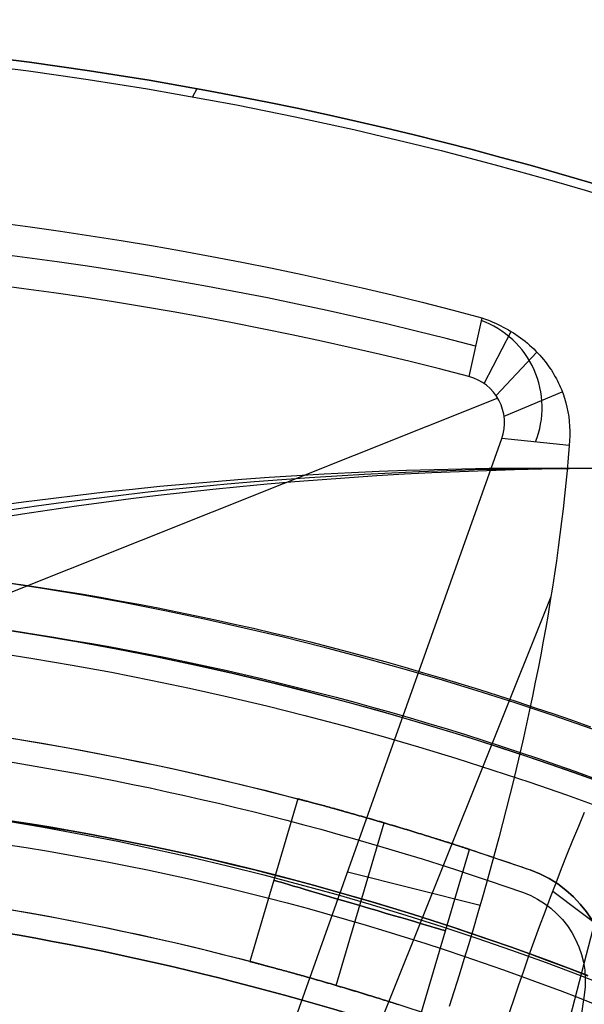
# Model space of a CAD drawing. Extents: x 1448 to 2588, y -916 to 723.
# Tile 31 of 37: x 2028 to 2040, y 136 to 157. Entities that reach past the tile are written whole.
import ezdxf

# ---------------------------------------------------------------- set-up
doc = ezdxf.new("R2010")
doc.units = 0
doc.layers.add('1', color=7, linetype='CONTINUOUS')

msp = doc.modelspace()

# ---------------------------------------------------------------- linework, layer by layer
at = {"layer": '1', "color": 250}
for p, q in [((2031.412, 155.215, 16.07), (2031.316, 155.045, 16.07)), ((2031.412, 155.215, 23.63), (2031.316, 155.045, 23.63)), ((2037.462, 150.349, 27.672), (2037.19, 149.103, 25.37)), ((2037.513, 148.954, 25.37), (2038.085, 150.061, 27.789)), ((2037.764, 148.701, 25.37), (2038.633, 149.623, 28.076)), ((2037.935, 148.259, 25.37), (2039.17, 148.781, 28.749)), ((2037.8, 148.646, 25.37), (2001.293, 134.083, 25.37)), ((2031.336, 129.384, 25.37), (2037.885, 147.788, 25.37)), ((2039.316, 147.642, 29.763), (2037.885, 147.788, 25.37)), ((2039.149, 147.163, 24.83), (2040.852, 147.152, 15.993)), ((2032.639, 128.714, 32.416), (2038.932, 144.435, 32.416)), ((2041.429, 143.607, 32.392), (2037.212, 127.282, 32.392)), ((2034.611, 138.586, 25.37), (2037.427, 137.879, 36.397)), ((2041.558, 136.207, 25.37), (2038.968, 138.172, 36.028))]:
    msp.add_line(p, q, dxfattribs=at)
at = {"layer": '1', "color": 8}
for p, q in [((2033.557, 140.137, 634), (2032.539, 136.682, 634)), ((2034.37, 136.173, 635.9), (2035.388, 139.627, 635.9)), ((2034.37, 136.173, 632.1), (2035.388, 139.627, 632.1)), ((2036.184, 135.608, 634), (2037.202, 139.063, 634)), ((2038.489, 138.627, 630), (2038.489, 138.627, 639.5)), ((2039.639, 135.969, 640), (2036.251, 113.537, 640))]:
    msp.add_line(p, q, dxfattribs=at)
at = {"layer": '1', "color": 250}
for points in [[(2027.311, 144.741), (2027.722, 144.682), (2028.133, 144.619), (2028.544, 144.555), (2028.954, 144.487), (2029.363, 144.417), (2029.772, 144.344), (2030.18, 144.268), (2030.588, 144.19), (2030.995, 144.109), (2031.401, 144.025), (2031.807, 143.938), (2032.212, 143.849), (2032.617, 143.758), (2033.021, 143.663), (2033.424, 143.567), (2033.826, 143.467), (2034.228, 143.365), (2034.629, 143.26), (2035.029, 143.153), (2035.429, 143.043), (2035.827, 142.93), (2036.225, 142.815), (2036.623, 142.698), (2037.019, 142.578), (2037.415, 142.455), (2037.809, 142.33), (2038.203, 142.202), (2038.597, 142.072), (2038.989, 141.94), (2039.38, 141.804), (2039.771, 141.667)], [(2027.567, 143.694), (2027.972, 143.632), (2028.376, 143.569), (2028.78, 143.502), (2029.183, 143.433), (2029.586, 143.361), (2029.988, 143.286), (2030.39, 143.209), (2030.791, 143.129), (2031.191, 143.047), (2031.591, 142.962), (2031.99, 142.874), (2032.389, 142.784), (2032.787, 142.691), (2033.184, 142.595), (2033.58, 142.497), (2033.976, 142.396), (2034.371, 142.293), (2034.765, 142.188), (2035.159, 142.079), (2035.552, 141.968), (2035.944, 141.855), (2036.335, 141.739), (2036.726, 141.621), (2037.116, 141.5), (2037.505, 141.377), (2037.893, 141.251), (2038.28, 141.123), (2038.667, 140.992), (2039.052, 140.859), (2039.437, 140.724), (2039.821, 140.586)], [(2039.712, 136.383), (2039.303, 136.54), (2038.893, 136.694), (2038.482, 136.845), (2038.069, 136.993), (2037.656, 137.138), (2037.241, 137.28), (2036.825, 137.418), (2036.409, 137.554), (2035.991, 137.687), (2035.572, 137.816), (2035.152, 137.943), (2034.731, 138.066), (2034.309, 138.186), (2033.886, 138.303), (2033.462, 138.417), (2033.038, 138.528), (2032.612, 138.635), (2032.185, 138.74), (2031.758, 138.841), (2031.329, 138.939), (2030.9, 139.033), (2030.47, 139.124), (2030.039, 139.213), (2029.607, 139.297), (2029.175, 139.379), (2028.742, 139.457), (2028.308, 139.532), (2027.873, 139.603), (2027.437, 139.671)], [(2039.712, 136.383), (2039.303, 136.54), (2038.893, 136.694), (2038.482, 136.845), (2038.069, 136.993), (2037.656, 137.138), (2037.241, 137.28), (2036.825, 137.418), (2036.409, 137.554), (2035.991, 137.687), (2035.572, 137.816), (2035.152, 137.943), (2034.731, 138.066), (2034.309, 138.186), (2033.886, 138.303), (2033.462, 138.417), (2033.038, 138.528), (2032.612, 138.635), (2032.185, 138.74), (2031.758, 138.841), (2031.329, 138.939), (2030.9, 139.033), (2030.47, 139.124), (2030.039, 139.213), (2029.607, 139.297), (2029.175, 139.379), (2028.742, 139.457), (2028.308, 139.532), (2027.873, 139.603), (2027.437, 139.671)], [(2027.437, 139.669), (2027.872, 139.601), (2028.307, 139.53), (2028.741, 139.455), (2029.175, 139.377), (2029.607, 139.295), (2030.039, 139.211), (2030.47, 139.123), (2030.9, 139.031), (2031.329, 138.937), (2031.757, 138.839), (2032.185, 138.738), (2032.611, 138.634), (2033.037, 138.526), (2033.462, 138.415), (2033.886, 138.301), (2034.308, 138.184), (2034.73, 138.064), (2035.151, 137.941), (2035.571, 137.815), (2035.99, 137.685), (2036.408, 137.552), (2036.825, 137.417), (2037.24, 137.278), (2037.655, 137.136), (2038.069, 136.991), (2038.481, 136.843), (2038.892, 136.692), (2039.303, 136.538), (2039.712, 136.381)], [(2027.354, 139.169), (2027.786, 139.102), (2028.217, 139.031), (2028.648, 138.957), (2029.078, 138.879), (2029.507, 138.799), (2029.935, 138.715), (2030.362, 138.627), (2030.789, 138.537), (2031.215, 138.443), (2031.64, 138.346), (2032.064, 138.246), (2032.487, 138.142), (2032.909, 138.036), (2033.33, 137.926), (2033.751, 137.813), (2034.17, 137.697), (2034.589, 137.577), (2035.006, 137.455), (2035.423, 137.33), (2035.838, 137.201), (2036.253, 137.07), (2036.666, 136.935), (2037.078, 136.797), (2037.49, 136.657), (2037.9, 136.513), (2038.309, 136.366), (2038.717, 136.217), (2039.124, 136.064), (2039.529, 135.908), (2039.934, 135.75)]]:
    msp.add_lwpolyline(points, dxfattribs=at)
at = {"layer": '1', "color": 8, "extrusion": (0.943674, -0.330877, -8.35977e-12)}
msp.add_lwpolyline([(805.308, 639.5), (805.305, 639.528), (805.301, 639.556), (805.296, 639.582), (805.293, 639.595), (805.291, 639.608), (805.288, 639.62), (805.284, 639.633), (805.281, 639.645), (805.277, 639.657), (805.273, 639.669), (805.269, 639.68), (805.265, 639.692), (805.26, 639.703), (805.256, 639.714), (805.251, 639.724), (805.246, 639.735), (805.241, 639.745), (805.235, 639.755), (805.229, 639.765), (805.223, 639.775), (805.217, 639.785), (805.211, 639.794), (805.205, 639.803), (805.198, 639.812), (805.191, 639.821), (805.184, 639.829), (805.177, 639.838), (805.169, 639.846), (805.161, 639.854), (805.153, 639.861), (805.145, 639.869), (805.137, 639.876), (805.128, 639.883), (805.12, 639.89), (805.111, 639.897), (805.102, 639.903), (805.092, 639.91), (805.083, 639.916), (805.073, 639.922), (805.063, 639.927), (805.053, 639.933), (805.043, 639.938), (805.032, 639.943), (805.021, 639.948), (805.01, 639.953), (804.999, 639.957), (804.988, 639.961), (804.976, 639.965), (804.965, 639.969), (804.953, 639.973), (804.941, 639.976), (804.928, 639.98), (804.916, 639.983), (804.903, 639.986), (804.89, 639.988), (804.863, 639.993), (804.836, 639.997), (804.808, 640)], dxfattribs=at)
at = {"layer": '1', "color": 250}
for points in [[(2037.462, 150.349, 27.672), (2037.521, 150.329, 27.676), (2037.58, 150.307, 27.681), (2037.638, 150.285, 27.688), (2037.696, 150.261, 27.696), (2037.753, 150.236, 27.705), (2037.809, 150.21, 27.716), (2037.864, 150.183, 27.727), (2037.919, 150.155, 27.74), (2037.974, 150.126, 27.755), (2038.028, 150.095, 27.771), (2038.082, 150.063, 27.788), (2038.134, 150.031, 27.806), (2038.185, 149.997, 27.826), (2038.235, 149.963, 27.846), (2038.284, 149.928, 27.868), (2038.332, 149.892, 27.891), (2038.381, 149.853, 27.916), (2038.43, 149.813, 27.943), (2038.477, 149.772, 27.97), (2038.523, 149.731, 27.999), (2038.567, 149.689, 28.029), (2038.61, 149.646, 28.059), (2038.652, 149.603, 28.091), (2038.692, 149.559, 28.123), (2038.731, 149.514, 28.156), (2038.769, 149.469, 28.191), (2038.806, 149.423, 28.225), (2038.841, 149.377, 28.261), (2038.875, 149.331, 28.298), (2038.907, 149.284, 28.335), (2038.939, 149.236, 28.372), (2038.969, 149.189, 28.411), (2038.995, 149.144, 28.447), (2039.021, 149.1, 28.483), (2039.045, 149.055, 28.52), (2039.069, 149.01, 28.557), (2039.091, 148.964, 28.595), (2039.112, 148.919, 28.633), (2039.133, 148.873, 28.671), (2039.152, 148.827, 28.71), (2039.187, 148.735, 28.788), (2039.218, 148.642, 28.868), (2039.246, 148.549, 28.949), (2039.269, 148.455, 29.031), (2039.29, 148.354, 29.12), (2039.307, 148.252, 29.211), (2039.319, 148.15, 29.302), (2039.327, 148.048, 29.393), (2039.33, 147.946, 29.486), (2039.33, 147.844, 29.578), (2039.325, 147.743, 29.671), (2039.316, 147.642, 29.763)], [(2039.316, 147.642, 29.763), (2039.295, 147.377, 30.004), (2039.272, 147.11, 30.241), (2039.246, 146.841, 30.477), (2039.219, 146.57, 30.71), (2039.189, 146.298, 30.94), (2039.156, 146.024, 31.168), (2039.122, 145.748, 31.393), (2039.085, 145.471, 31.616), (2039.046, 145.192, 31.836), (2039.005, 144.911, 32.054), (2038.962, 144.63, 32.269), (2038.916, 144.346, 32.481), (2038.869, 144.061, 32.691), (2038.819, 143.774, 32.898), (2038.767, 143.486, 33.103), (2038.713, 143.197, 33.304), (2038.657, 142.906, 33.503), (2038.599, 142.613, 33.7), (2038.538, 142.32, 33.893), (2038.476, 142.024, 34.084), (2038.411, 141.728, 34.272), (2038.345, 141.43, 34.457), (2038.276, 141.13, 34.64), (2038.206, 140.829, 34.819), (2038.133, 140.527, 34.996), (2038.058, 140.224, 35.17), (2037.982, 139.919, 35.341), (2037.903, 139.613, 35.509), (2037.822, 139.306, 35.675), (2037.739, 138.997, 35.837), (2037.655, 138.688, 35.996), (2037.568, 138.377, 36.153), (2037.475, 138.049, 36.314), (2037.38, 137.719, 36.472), (2037.283, 137.389, 36.626), (2037.184, 137.058, 36.777), (2037.083, 136.726, 36.925), (2036.98, 136.394, 37.068), (2036.875, 136.06, 37.209), (2036.769, 135.725, 37.345)], [(2038.025, 135.522, 37.26), (2038.133, 135.844, 37.125), (2038.243, 136.165, 36.987), (2038.353, 136.483, 36.845), (2038.464, 136.8, 36.701), (2038.577, 137.115, 36.553), (2038.691, 137.428, 36.401), (2038.806, 137.739, 36.246), (2038.923, 138.049, 36.088), (2039.04, 138.356, 35.927), (2039.158, 138.66, 35.763), (2039.278, 138.961, 35.596), (2039.398, 139.261, 35.426), (2039.52, 139.557, 35.253), (2039.642, 139.851, 35.077)]]:
    msp.add_polyline3d(points, dxfattribs=at)
at = {"layer": '1', "color": 8}
for points in [[(2037.202, 139.063, 634), (2037.202, 139.063, 634.045), (2037.2, 139.063, 634.09), (2037.198, 139.064, 634.136), (2037.194, 139.066, 634.181), (2037.189, 139.067, 634.227), (2037.183, 139.069, 634.273), (2037.176, 139.071, 634.319), (2037.168, 139.074, 634.365), (2037.159, 139.077, 634.411), (2037.149, 139.08, 634.457), (2037.138, 139.084, 634.503), (2037.125, 139.088, 634.548), (2037.112, 139.092, 634.594), (2037.097, 139.097, 634.638), (2037.081, 139.102, 634.683), (2037.065, 139.108, 634.727), (2037.047, 139.113, 634.771), (2037.028, 139.12, 634.814), (2037.008, 139.126, 634.857), (2036.987, 139.133, 634.899), (2036.965, 139.14, 634.94), (2036.943, 139.147, 634.981), (2036.919, 139.155, 635.021), (2036.895, 139.163, 635.06), (2036.869, 139.171, 635.099), (2036.843, 139.179, 635.136), (2036.816, 139.188, 635.173), (2036.789, 139.197, 635.209), (2036.76, 139.206, 635.244), (2036.732, 139.215, 635.278), (2036.702, 139.224, 635.311), (2036.672, 139.234, 635.344), (2036.642, 139.243, 635.375), (2036.61, 139.253, 635.406), (2036.578, 139.264, 635.436), (2036.544, 139.274, 635.466), (2036.51, 139.285, 635.495), (2036.475, 139.296, 635.523), (2036.439, 139.307, 635.55), (2036.402, 139.319, 635.577), (2036.364, 139.33, 635.602), (2036.326, 139.342, 635.627), (2036.287, 139.354, 635.651), (2036.248, 139.367, 635.674), (2036.208, 139.379, 635.696), (2036.167, 139.392, 635.717), (2036.126, 139.404, 635.737), (2036.084, 139.417, 635.755), (2036.042, 139.43, 635.773), (2035.999, 139.443, 635.789), (2035.956, 139.456, 635.805), (2035.913, 139.47, 635.819), (2035.869, 139.483, 635.832), (2035.826, 139.496, 635.844), (2035.782, 139.509, 635.855), (2035.738, 139.522, 635.865), (2035.694, 139.536, 635.873), (2035.65, 139.549, 635.88), (2035.605, 139.562, 635.886), (2035.562, 139.575, 635.891), (2035.518, 139.588, 635.895), (2035.474, 139.601, 635.898), (2035.431, 139.614, 635.899), (2035.388, 139.627, 635.9), (2035.344, 139.639, 635.899), (2035.301, 139.652, 635.898), (2035.257, 139.665, 635.895), (2035.214, 139.678, 635.891), (2035.169, 139.691, 635.886), (2035.125, 139.703, 635.88), (2035.081, 139.716, 635.873), (2035.037, 139.729, 635.865), (2034.993, 139.742, 635.855), (2034.949, 139.754, 635.844), (2034.905, 139.767, 635.832), (2034.861, 139.779, 635.819), (2034.817, 139.792, 635.805), (2034.774, 139.804, 635.789), (2034.731, 139.816, 635.773), (2034.689, 139.828, 635.755), (2034.647, 139.84, 635.737), (2034.605, 139.852, 635.717), (2034.564, 139.863, 635.696), (2034.524, 139.875, 635.674), (2034.484, 139.886, 635.651), (2034.445, 139.897, 635.627), (2034.406, 139.907, 635.602), (2034.368, 139.918, 635.577), (2034.331, 139.928, 635.55), (2034.295, 139.938, 635.523), (2034.259, 139.948, 635.495), (2034.225, 139.958, 635.466), (2034.191, 139.967, 635.436), (2034.158, 139.976, 635.406), (2034.126, 139.985, 635.375), (2034.095, 139.993, 635.344), (2034.065, 140.001, 635.311), (2034.035, 140.009, 635.278), (2034.006, 140.017, 635.244), (2033.977, 140.025, 635.209), (2033.949, 140.032, 635.173), (2033.922, 140.04, 635.136), (2033.895, 140.047, 635.099), (2033.87, 140.054, 635.06), (2033.845, 140.06, 635.021), (2033.821, 140.067, 634.981), (2033.798, 140.073, 634.94), (2033.776, 140.079, 634.899), (2033.754, 140.085, 634.857), (2033.734, 140.09, 634.814), (2033.715, 140.095, 634.771), (2033.697, 140.1, 634.727), (2033.68, 140.104, 634.683), (2033.664, 140.109, 634.638), (2033.649, 140.112, 634.594), (2033.635, 140.116, 634.548), (2033.623, 140.119, 634.503), (2033.611, 140.123, 634.457), (2033.601, 140.125, 634.411), (2033.591, 140.128, 634.365), (2033.583, 140.13, 634.319), (2033.576, 140.132, 634.273), (2033.57, 140.133, 634.227), (2033.566, 140.135, 634.181), (2033.562, 140.136, 634.136), (2033.559, 140.136, 634.09), (2033.558, 140.137, 634.045), (2033.557, 140.137, 634)], [(2033.557, 140.137, 634), (2033.558, 140.137, 633.955), (2033.559, 140.136, 633.91), (2033.562, 140.136, 633.864), (2033.566, 140.135, 633.819), (2033.57, 140.133, 633.773), (2033.576, 140.132, 633.727), (2033.583, 140.13, 633.681), (2033.591, 140.128, 633.635), (2033.601, 140.125, 633.589), (2033.611, 140.123, 633.543), (2033.623, 140.119, 633.497), (2033.635, 140.116, 633.452), (2033.649, 140.112, 633.406), (2033.664, 140.109, 633.362), (2033.68, 140.104, 633.317), (2033.697, 140.1, 633.273), (2033.715, 140.095, 633.229), (2033.734, 140.09, 633.186), (2033.754, 140.085, 633.143), (2033.776, 140.079, 633.101), (2033.798, 140.073, 633.06), (2033.821, 140.067, 633.019), (2033.845, 140.06, 632.979), (2033.87, 140.054, 632.94), (2033.895, 140.047, 632.901), (2033.922, 140.04, 632.864), (2033.949, 140.032, 632.827), (2033.977, 140.025, 632.791), (2034.006, 140.017, 632.756), (2034.035, 140.009, 632.722), (2034.065, 140.001, 632.689), (2034.095, 139.993, 632.656), (2034.126, 139.985, 632.625), (2034.158, 139.976, 632.594), (2034.191, 139.967, 632.564), (2034.225, 139.958, 632.534), (2034.259, 139.948, 632.505), (2034.295, 139.938, 632.477), (2034.331, 139.928, 632.45), (2034.368, 139.918, 632.423), (2034.406, 139.907, 632.398), (2034.445, 139.897, 632.373), (2034.484, 139.886, 632.349), (2034.524, 139.875, 632.326), (2034.564, 139.863, 632.304), (2034.605, 139.852, 632.283), (2034.647, 139.84, 632.263), (2034.689, 139.828, 632.245), (2034.731, 139.816, 632.227), (2034.774, 139.804, 632.211), (2034.817, 139.792, 632.195), (2034.861, 139.779, 632.181), (2034.905, 139.767, 632.168), (2034.949, 139.754, 632.156), (2034.993, 139.742, 632.145), (2035.037, 139.729, 632.135), (2035.081, 139.716, 632.127), (2035.125, 139.703, 632.12), (2035.169, 139.691, 632.114), (2035.214, 139.678, 632.109), (2035.257, 139.665, 632.105), (2035.301, 139.652, 632.102), (2035.344, 139.639, 632.101), (2035.388, 139.627, 632.1), (2035.431, 139.614, 632.101), (2035.474, 139.601, 632.102), (2035.518, 139.588, 632.105), (2035.562, 139.575, 632.109), (2035.605, 139.562, 632.114), (2035.65, 139.549, 632.12), (2035.694, 139.536, 632.127), (2035.738, 139.522, 632.135), (2035.782, 139.509, 632.145), (2035.826, 139.496, 632.156), (2035.869, 139.483, 632.168), (2035.913, 139.47, 632.181), (2035.956, 139.456, 632.195), (2035.999, 139.443, 632.211), (2036.042, 139.43, 632.227), (2036.084, 139.417, 632.245), (2036.126, 139.404, 632.263), (2036.167, 139.392, 632.283), (2036.208, 139.379, 632.304), (2036.248, 139.367, 632.326), (2036.287, 139.354, 632.349), (2036.326, 139.342, 632.373), (2036.364, 139.33, 632.398), (2036.402, 139.319, 632.423), (2036.439, 139.307, 632.45), (2036.475, 139.296, 632.477), (2036.51, 139.285, 632.505), (2036.544, 139.274, 632.534), (2036.578, 139.264, 632.564), (2036.61, 139.253, 632.594), (2036.642, 139.243, 632.625), (2036.672, 139.234, 632.656), (2036.702, 139.224, 632.689), (2036.732, 139.215, 632.722), (2036.76, 139.206, 632.756), (2036.789, 139.197, 632.791), (2036.816, 139.188, 632.827), (2036.843, 139.179, 632.864), (2036.869, 139.171, 632.901), (2036.895, 139.163, 632.94), (2036.919, 139.155, 632.979), (2036.943, 139.147, 633.019), (2036.965, 139.14, 633.06), (2036.987, 139.133, 633.101), (2037.008, 139.126, 633.143), (2037.028, 139.12, 633.186), (2037.047, 139.113, 633.229), (2037.065, 139.108, 633.273), (2037.081, 139.102, 633.317), (2037.097, 139.097, 633.362), (2037.112, 139.092, 633.406), (2037.125, 139.088, 633.452), (2037.138, 139.084, 633.497), (2037.149, 139.08, 633.543), (2037.159, 139.077, 633.589), (2037.168, 139.074, 633.635), (2037.176, 139.071, 633.681), (2037.183, 139.069, 633.727), (2037.189, 139.067, 633.773), (2037.194, 139.066, 633.819), (2037.198, 139.064, 633.864), (2037.2, 139.063, 633.91), (2037.202, 139.063, 633.955), (2037.202, 139.063, 634)], [(2032.539, 136.682, 634), (2032.54, 136.682, 634.045), (2032.541, 136.681, 634.09), (2032.544, 136.681, 634.136), (2032.548, 136.68, 634.181), (2032.552, 136.678, 634.227), (2032.558, 136.677, 634.273), (2032.565, 136.675, 634.319), (2032.574, 136.673, 634.365), (2032.583, 136.67, 634.411), (2032.593, 136.668, 634.457), (2032.605, 136.665, 634.503), (2032.618, 136.661, 634.548), (2032.631, 136.658, 634.594), (2032.646, 136.654, 634.638), (2032.662, 136.65, 634.683), (2032.679, 136.645, 634.727), (2032.697, 136.64, 634.771), (2032.716, 136.635, 634.814), (2032.737, 136.63, 634.857), (2032.758, 136.624, 634.899), (2032.78, 136.619, 634.94), (2032.803, 136.612, 634.981), (2032.827, 136.606, 635.021), (2032.852, 136.599, 635.06), (2032.878, 136.593, 635.099), (2032.904, 136.585, 635.136), (2032.931, 136.578, 635.173), (2032.959, 136.571, 635.209), (2032.988, 136.563, 635.244), (2033.017, 136.555, 635.278), (2033.047, 136.547, 635.311), (2033.077, 136.539, 635.344), (2033.108, 136.53, 635.375), (2033.14, 136.522, 635.406), (2033.173, 136.513, 635.436), (2033.207, 136.504, 635.466), (2033.242, 136.494, 635.495), (2033.277, 136.484, 635.523), (2033.314, 136.474, 635.55), (2033.351, 136.464, 635.577), (2033.389, 136.454, 635.602), (2033.427, 136.443, 635.627), (2033.466, 136.432, 635.651), (2033.506, 136.421, 635.674), (2033.547, 136.41, 635.696), (2033.588, 136.398, 635.717), (2033.629, 136.387, 635.737), (2033.671, 136.375, 635.755), (2033.714, 136.363, 635.773), (2033.757, 136.351, 635.789), (2033.8, 136.338, 635.805), (2033.843, 136.326, 635.819), (2033.887, 136.314, 635.832), (2033.931, 136.301, 635.844), (2033.975, 136.288, 635.855), (2034.019, 136.276, 635.865), (2034.064, 136.263, 635.873), (2034.108, 136.25, 635.88), (2034.152, 136.237, 635.886), (2034.196, 136.224, 635.891), (2034.24, 136.212, 635.895), (2034.284, 136.199, 635.898), (2034.327, 136.186, 635.899), (2034.37, 136.173, 635.9), (2034.413, 136.161, 635.899), (2034.457, 136.148, 635.898), (2034.5, 136.135, 635.895), (2034.544, 136.122, 635.891), (2034.588, 136.109, 635.886), (2034.632, 136.096, 635.88), (2034.676, 136.082, 635.873), (2034.72, 136.069, 635.865), (2034.764, 136.056, 635.855), (2034.808, 136.043, 635.844), (2034.852, 136.029, 635.832), (2034.895, 136.016, 635.819), (2034.939, 136.003, 635.805), (2034.982, 135.99, 635.789), (2035.024, 135.977, 635.773), (2035.066, 135.964, 635.755), (2035.108, 135.951, 635.737), (2035.149, 135.938, 635.717), (2035.19, 135.926, 635.696), (2035.23, 135.913, 635.674), (2035.27, 135.901, 635.651), (2035.309, 135.889, 635.627), (2035.347, 135.877, 635.602), (2035.384, 135.865, 635.577), (2035.421, 135.853, 635.55), (2035.457, 135.842, 635.523), (2035.492, 135.831, 635.495), (2035.527, 135.82, 635.466), (2035.56, 135.81, 635.436), (2035.592, 135.799, 635.406), (2035.624, 135.789, 635.375), (2035.655, 135.78, 635.344), (2035.685, 135.77, 635.311)], [(2035.685, 135.77, 632.689), (2035.655, 135.78, 632.656), (2035.624, 135.789, 632.625), (2035.592, 135.799, 632.594), (2035.56, 135.81, 632.564), (2035.527, 135.82, 632.534), (2035.492, 135.831, 632.505), (2035.457, 135.842, 632.477), (2035.421, 135.853, 632.45), (2035.384, 135.865, 632.423), (2035.347, 135.877, 632.398), (2035.309, 135.889, 632.373), (2035.27, 135.901, 632.349), (2035.23, 135.913, 632.326), (2035.19, 135.926, 632.304), (2035.149, 135.938, 632.283), (2035.108, 135.951, 632.263), (2035.066, 135.964, 632.245), (2035.024, 135.977, 632.227), (2034.982, 135.99, 632.211), (2034.939, 136.003, 632.195), (2034.895, 136.016, 632.181), (2034.852, 136.029, 632.168), (2034.808, 136.043, 632.156), (2034.764, 136.056, 632.145), (2034.72, 136.069, 632.135), (2034.676, 136.082, 632.127), (2034.632, 136.096, 632.12), (2034.588, 136.109, 632.114), (2034.544, 136.122, 632.109), (2034.5, 136.135, 632.105), (2034.457, 136.148, 632.102), (2034.413, 136.161, 632.101), (2034.37, 136.173, 632.1), (2034.327, 136.186, 632.101), (2034.284, 136.199, 632.102), (2034.24, 136.212, 632.105), (2034.196, 136.224, 632.109), (2034.152, 136.237, 632.114), (2034.108, 136.25, 632.12), (2034.064, 136.263, 632.127), (2034.019, 136.276, 632.135), (2033.975, 136.288, 632.145), (2033.931, 136.301, 632.156), (2033.887, 136.314, 632.168), (2033.843, 136.326, 632.181), (2033.8, 136.338, 632.195), (2033.757, 136.351, 632.211), (2033.714, 136.363, 632.227), (2033.671, 136.375, 632.245), (2033.629, 136.387, 632.263), (2033.588, 136.398, 632.283), (2033.547, 136.41, 632.304), (2033.506, 136.421, 632.326), (2033.466, 136.432, 632.349), (2033.427, 136.443, 632.373), (2033.389, 136.454, 632.398), (2033.351, 136.464, 632.423), (2033.314, 136.474, 632.45), (2033.277, 136.484, 632.477), (2033.242, 136.494, 632.505), (2033.207, 136.504, 632.534), (2033.173, 136.513, 632.564), (2033.14, 136.522, 632.594), (2033.108, 136.53, 632.625), (2033.077, 136.539, 632.656), (2033.047, 136.547, 632.689), (2033.017, 136.555, 632.722), (2032.988, 136.563, 632.756), (2032.959, 136.571, 632.791), (2032.931, 136.578, 632.827), (2032.904, 136.585, 632.864), (2032.878, 136.593, 632.901), (2032.852, 136.599, 632.94), (2032.827, 136.606, 632.979), (2032.803, 136.612, 633.019), (2032.78, 136.619, 633.06), (2032.758, 136.624, 633.101), (2032.737, 136.63, 633.143), (2032.716, 136.635, 633.186), (2032.697, 136.64, 633.229), (2032.679, 136.645, 633.273), (2032.662, 136.65, 633.317), (2032.646, 136.654, 633.362), (2032.631, 136.658, 633.406), (2032.618, 136.661, 633.452), (2032.605, 136.665, 633.497), (2032.593, 136.668, 633.543), (2032.583, 136.67, 633.589), (2032.574, 136.673, 633.635), (2032.565, 136.675, 633.681), (2032.558, 136.677, 633.727), (2032.552, 136.678, 633.773), (2032.548, 136.68, 633.819), (2032.544, 136.681, 633.864), (2032.541, 136.681, 633.91), (2032.54, 136.682, 633.955), (2032.539, 136.682, 634)]]:
    msp.add_polyline3d(points, dxfattribs=at)
at = {"layer": '1', "color": 250, "extrusion": (0, 0, -1)}
for centre, radius, start, end in [((-2017.486, 78.454, -23.63), 78.014, 29.55807, 149.55807), ((-2017.486, 78.454, -23.63), 77.829, 29.55807, 149.55807), ((-2017.486, 78.454, -16.07), 77.829, 29.55807, 149.55807), ((-2017.23, 77.996, -639.2), 67.502, 98.58888, 278.58888), ((-2017.23, 77.996, -614.2), 67.502, 98.58888, 278.58888), ((-2017.23, 77.996, -614.2), 66.502, 98.58888, 278.58888), ((-2017.23, 77.996, -100.739), 65.996, 98.58888, 278.58888), ((-2017.23, 77.996, -102.539), 65.996, 98.58888, 278.58888), ((-2017.23, 77.996, -101.639), 65.996, 98.58888, 278.58888), ((-2017.23, 77.996, -52.239), 62.5, 98.58888, 278.58888), ((-2017.23, 77.996, -48.242), 62.5, 98.58888, 278.58888)]:
    msp.add_arc(centre, radius, start, end, dxfattribs=at)
at = {"layer": '1', "color": 250}
for centre, radius, start, end in [((2017.486, 78.454, 16.07), 78.014, 30.44193, 150.44193), ((2017.486, 78.454, 19.85), 78.014, 30.44193, 150.44193), ((2017.268, 73.004, 26.567), 79.326, 75.34954, 105.21409), ((2017.268, 73.002, 25.37), 78.666, 75.33034, 105.21385), ((2036.785, 148.449, 27.567), 1.959, 337.987, 70.1673), ((2036.934, 148.127, 25.37), 1.01, 340.4224, 75.3196), ((2017.23, 77.996, 639.2), 66.502, 261.41112, 81.41112)]:
    msp.add_arc(centre, radius, start, end, dxfattribs=at)
at = {"layer": '1', "color": 250, "extrusion": (0.00194, 0.048382, -0.998827)}
msp.add_arc((-2012.722, 157.076, -16.413), 77.755, 71.99349, 102.68865, dxfattribs=at)
at = {"layer": '1', "color": 250, "extrusion": (0.189316, -0.00117, -0.981915)}
for centre in [(73.73, 2006.041, 361.491), (73.73, 2006.041, 365.991)]:
    msp.add_arc(centre, 86.028, 316.63849, 7.36151, dxfattribs=at)
at = {"layer": '1', "color": 250, "extrusion": (-0.189316, 0.00117, 0.981915)}
msp.add_arc((-73.73, 2006.041, -370.491), 86.028, 172.63849, 223.36151, dxfattribs=at)
at = {"layer": '1', "color": 8, "extrusion": (0, 0, -1)}
for centre, radius, start, end in [((-2017.23, 77.996, -639.5), 64.25, 87.85572, 109.32205), ((-2017.23, 77.996, -630), 64.25, 87.85575, 109.32202), ((-2017.23, 77.996, -634.75), 64.25, 92.31906, 104.85871), ((-2017.23, 77.996, -640), 63.75, 87.85572, 109.32205), ((-2017.23, 77.996, -640), 63.75, 87.85575, 109.32202), ((-2017.23, 77.996, -634.75), 64.25, 107.97356, 109.32202), ((-2037.661, 136.268, -630), 2.5, 109.322, 188.5889), ((-2037.661, 136.268, -639.5), 2.5, 109.322, 188.5889), ((-2017.23, 77.996, -638), 60.15, 87.56669, 109.61108), ((-2037.654, 136.263, -640), 2.007, 109.4877, 188.4232)]:
    msp.add_arc(centre, radius, start, end, dxfattribs=at)
at = {"layer": '1', "color": 8}
for centre, radius, start, end in [((2017.23, 77.996, 637.5), 60.65, 70.38892, 92.43331), ((2017.23, 77.996, 630), 60.65, 70.38895, 92.43328), ((2037.661, 136.268, 634.75), 2.5, 351.4111, 70.678), ((2017.23, 77.996, 633.75), 60.65, 75.36367, 87.45856), ((2017.23, 77.996, 638), 60.15, 70.38895, 92.43328)]:
    msp.add_arc(centre, radius, start, end, dxfattribs=at)
at = {"layer": '1', "color": 8, "extrusion": (0.282612, 0.959234, 0)}
for start, end in [(0, 180), (180, 0)]:
    msp.add_arc((-1912.954, 634, 707.33), 1.9, start, end, dxfattribs=at)

doc.saveas('drawing.dxf')
